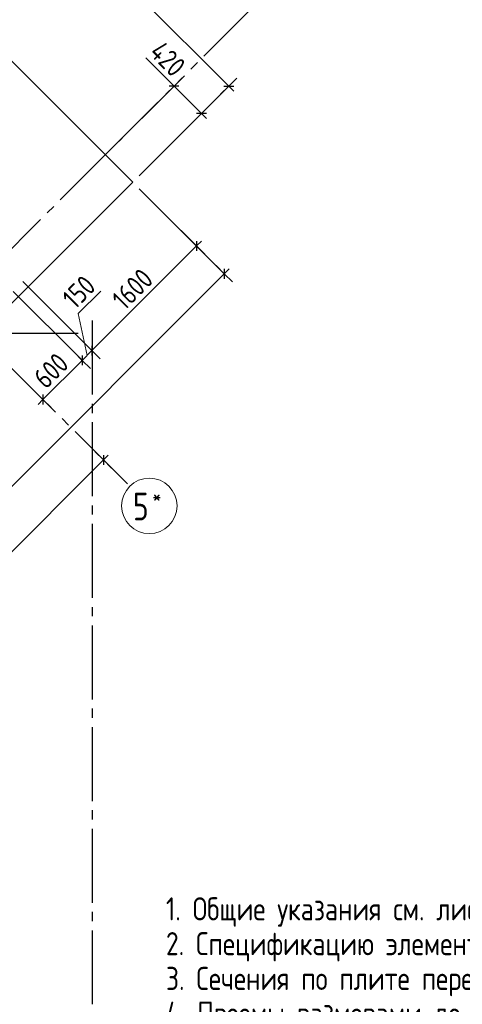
# Model space of a CAD drawing. Header units: millimetres. Extents: x 0 to 34506, y 0 to 42000.
# Tile 5 of 17: x 18117 to 22907, y 8309 to 18966. Entities that reach past the tile are written whole.
import ezdxf

# ---------------------------------------------------------------- set-up
doc = ezdxf.new("R2010")
doc.units = ezdxf.units.MM
doc.linetypes.add('______5', pattern=[1100, 800, -100, 100, -100])
for name, color, linetype, lineweight in [('Standard', 7, 'Continuous', 25), ('ЖБ Перекрытие верхний уровень', 7, 'Continuous', 35), ('Обрамление проемов стержнями', 7, 'Continuous', 25), ('Оси', 40, '______5', 18), ('Размерная выноска', 7, 'Continuous', 13)]:
    doc.layers.add(name, color=color, linetype=linetype, lineweight=lineweight)
doc.styles.add('ARIAL', font='arial.ttf')
doc.styles.add('GOST 2.304-81', font='txt')
doc.styles.add('ISOCPEUR', font='txt')

msp = doc.modelspace()

# ---------------------------------------------------------------- linework, layer by layer
at = {"layer": 'Standard', "color": 7, "linetype": 'Continuous', "lineweight": 13, "transparency": 33554687}
for p, q in [((14886, 23741), (20380, 18247)), ((19787, 18248), (19734, 18301)), ((20084, 17951), (19787, 18248)), ((20380, 18247), (20433, 18194)), ((20084, 17951), (20137, 17898)), ((20031, 16517), (20084, 16570)), ((20031, 16517), (18899, 15385)), ((20331, 16216), (12680, 8566)), ((20331, 16216), (20384, 16269)), ((18751, 15785), (18995, 16029)), ((18846, 15332), (18751, 15785)), ((18899, 15385), (18793, 15279)), ((18793, 15279), (18369, 14855)), ((18369, 14855), (18316, 14802)), ((19023, 14201), (13324, 8502)), ((19023, 14201), (19076, 14254))]:
    msp.add_line(p, q, dxfattribs=at)
at = {"layer": 'Standard', "color": 251, "linetype": 'Continuous', "lineweight": -3, "true_color": 0x656565, "transparency": 33554687}
for p, q in [((19787, 18248), (19875, 18336)), ((20380, 18247), (20468, 18335)), ((19787, 18248), (19079, 17540)), ((20380, 18247), (19411, 17278)), ((19787, 18248), (19698, 18159)), ((20380, 18247), (20292, 18159)), ((20084, 17951), (20172, 18039)), ((20084, 17951), (19411, 17278)), ((20084, 17951), (19995, 17862)), ((20331, 16216), (19411, 17137)), ((20031, 16517), (19942, 16605)), ((20031, 16517), (20119, 16428)), ((20331, 16216), (20243, 16305)), ((20331, 16216), (20419, 16128)), ((18899, 15385), (18811, 15474)), ((18793, 15279), (18705, 15368)), ((18899, 15385), (18988, 15297)), ((18793, 15279), (18882, 15191)), ((18369, 14855), (18281, 14943)), ((18369, 14855), (18457, 14767)), ((18369, 14855), (18369, 14855)), ((19023, 14201), (18934, 14290)), ((19023, 14201), (19111, 14113)), ((19023, 14201), (19023, 14201))]:
    msp.add_line(p, q, dxfattribs=at)
at = {"layer": 'Standard', "color": 7, "linetype": 'Continuous', "lineweight": 25, "transparency": 33554687}
for p, q in [((19840, 18248), (19734, 18248)), ((20327, 18247), (20433, 18247)), ((20137, 17951), (20031, 17951)), ((20031, 16570), (20031, 16464)), ((20331, 16269), (20331, 16163)), ((18899, 15438), (18899, 15332)), ((18793, 15332), (18793, 15226)), ((18369, 14908), (18369, 14802)), ((19023, 14254), (19023, 14148))]:
    msp.add_line(p, q, dxfattribs=at)
at = {"layer": 'Standard', "color": 251, "linetype": 'Continuous', "lineweight": -3, "true_color": 0x656565, "transparency": 33554687}
for points in [[(20031, 16517), (19689, 16858), (19689, 16858), (19411, 17137)], [(18899, 15385), (18887, 15397), (18887, 15397), (18152, 16132)], [(18793, 15279), (18781, 15291), (18781, 15291), (18046, 16026)]]:
    msp.add_lwpolyline(points, dxfattribs=at)
at = {"layer": 'ЖБ Перекрытие верхний уровень', "color": 7, "linetype": 'Continuous', "lineweight": 25, "transparency": 33554687}
for p, q in [((19340, 17207), (13846, 22701)), ((18209, 16076), (19340, 17207)), ((11689, 9556), (18209, 16076))]:
    msp.add_line(p, q, dxfattribs=at)
at = {"layer": 'Оси', "color": 8, "linetype": '______5', "lineweight": -3, "transparency": 33554687}
for p, q in [((11716, 21508), (19308, 13916)), ((11555, 10016), (22299, 20760)), ((18901, 15709), (18901, 7060)), ((18751, 15570), (3100, 15570))]:
    msp.add_line(p, q, dxfattribs=at)
at = {"layer": 'Оси', "color": 7, "linetype": 'Continuous', "lineweight": 13, "transparency": 33554687}
msp.add_circle((19520, 13704), 300, dxfattribs=at)
at = {"layer": 'Размерная выноска', "color": 7, "linetype": 'Continuous', "lineweight": 13, "transparency": 33554687}
msp.add_line((19787, 18248), (19483, 18552), dxfattribs=at)

# ---------------------------------------------------------------- texts
at = {"layer": 'Standard', "color": 7, "linetype": 'Continuous', "lineweight": 25, "transparency": 33554687, "char_height": 220, "attachment_point": 7, "style": 'GOST 2.304-81'}
for s, insert, width, rotation in [('420', (19508, 18597), 531.96, 315), ('1600', (19253, 15810), 625.74, 45), ('150', (18716, 15821), 469.5, 45), ('600', (18402, 14959), 531.97, 45)]:
    msp.add_mtext(s, dxfattribs=dict(at, insert=insert, width=width, rotation=rotation))
at = {"layer": 'Обрамление проемов стержнями', "color": 7, "linetype": 'Continuous', "lineweight": 13, "transparency": 33554687, "insert": (19700, 9467), "char_height": 250, "width": 15672.53, "attachment_point": 1, "line_spacing_factor": 0.903614, "style": 'ARIAL'}
msp.add_mtext('\\A1;{\\fGOST 2.304-81|i0|b0;\\H250.000000;\\W1.000000;\\C7;1. Общие указания см. листы КЖ6.2-1. Ведомость расхода стали см. лист КЖ6.2-49.}\\P{\\fGOST 2.304-81|i0|b0;\\H250.000000;\\W1.000000;\\C7;2. Спецификацию элементов, ведомость деталей см. листы КЖ6.2-49.}\\P{\\fGOST 2.304-81|i0|b0;\\H250.000000;\\W1.000000;\\C7;3. Сечения по плите перекрытия см. лист КЖ6.2-55. Детали плана см. лист КЖ6.2-55.}\\P{\\fGOST 2.304-81|i0|b0;\\H250.000000;\\W1.000000;\\C7;4. Проемы размерами до 300х300 - допускается выполнять по месту, методом алмазного бурения.}\\P', dxfattribs=at)
at = {"layer": 'Оси', "color": 7, "linetype": 'Continuous', "lineweight": 25, "transparency": 33554687, "attachment_point": 7, "style": 'ISOCPEUR'}
for s, insert, char_height, width in [('\\W0.80;*', (19552, 13722), 180, 215.91), ('\\W0.78;5', (19342, 13547), 300, 326.41)]:
    msp.add_mtext(s, dxfattribs=dict(at, insert=insert, char_height=char_height, width=width))

doc.saveas('drawing.dxf')
